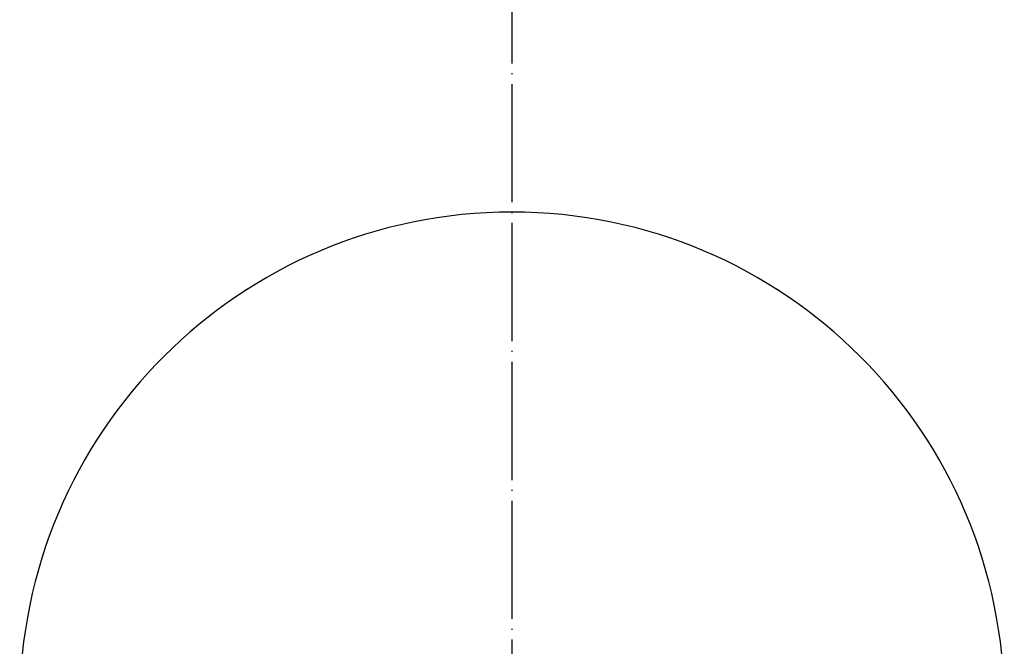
# Model space of a CAD drawing. Extents: x -1765 to 4890, y -3431 to 1272.
# Tile 81 of 189: x 930 to 1030, y -1716 to -1652. Entities that reach past the tile are written whole.
import ezdxf

# ---------------------------------------------------------------- set-up
doc = ezdxf.new("R2010")
doc.units = 0
doc.linetypes.add('DOT_CENTER', pattern=[14, 12, -1, 0, -1])
doc.layers.get('0').update_dxf_attribs({"linetype": 'CONTINUOUS'})
doc.layers.add('1', color=7, linetype='CONTINUOUS')
doc.layers.add('16', color=7, linetype='CONTINUOUS')

# ---------------------------------------------------------------- blocks, each defined once
blk = doc.blocks.new('HEADPLATE_TEL', base_point=(614, -2216.069))
at = {"layer": '16', "color": 1, "linetype": 'DOT_CENTER'}
blk.add_line((980, -1489.679), (980, -1954.079), dxfattribs=at)
blk = doc.blocks.new('DUT_BOARD__533', base_point=(1187.82, -1437.569))
at = {"color": 1, "linetype": 'CONTINUOUS'}
blk.add_arc((980, -1721.879), 50, 0, 180, dxfattribs=at)
blk = doc.blocks.new('E7018-24101__594', base_point=(1216.8, -1421.879))
at = {"color": 1, "linetype": 'CONTINUOUS'}
blk.add_arc((980, -1721.879), 50, 0, 180, dxfattribs=at)
blk = doc.blocks.new('E7018-64101__595', base_point=(1230.3, -1381.879))
blk.add_blockref('E7018-24101__594', (1216.8, -1421.879))
blk = doc.blocks.new('STIFF_ASSY_DUTBD__596', base_point=(1230.3, -1381.879))
for name, p in [('E7018-64101__595', (1230.3, -1381.879)), ('DUT_BOARD__533', (1187.82, -1437.569))]:
    blk.add_blockref(name, p)
blk = doc.blocks.new('A1__597', base_point=(1230.3, -1381.879))
blk.add_blockref('STIFF_ASSY_DUTBD__596', (1230.3, -1381.879))
blk = doc.blocks.new('FRONT1__598', base_point=(1232.362, -1381.879))
blk.add_blockref('A1__597', (1230.3, -1381.879))
blk = doc.blocks.new('L1__599', base_point=(1232.362, -1381.879))
blk.add_blockref('FRONT1__598', (1232.362, -1381.879))

msp = doc.modelspace()

# ---------------------------------------------------------------- block references
msp.add_blockref('L1__599', (1232.362, -1381.879))
at = {"layer": '1'}
msp.add_blockref('HEADPLATE_TEL', (614, -2216.069), dxfattribs=at)

doc.saveas('drawing.dxf')
